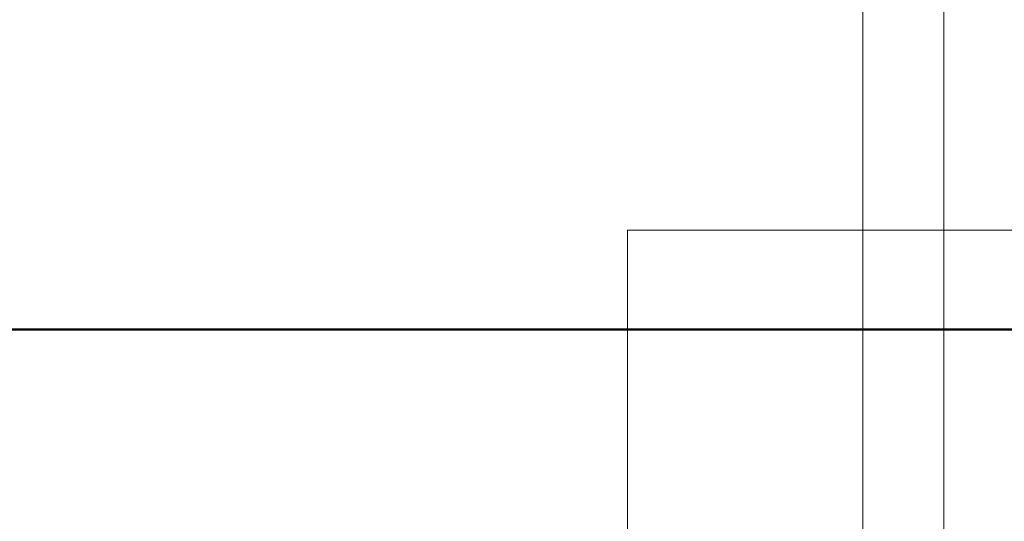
# Model space of a CAD drawing. Extents: x -297 to 573, y -46 to 548.
# Tile 103 of 188: x 65.62 to 76.45, y 318.9 to 324.42. Entities that reach past the tile are written whole.
import ezdxf

# ---------------------------------------------------------------- set-up
doc = ezdxf.new("R2010")
doc.units = 0
doc.layers.get('0').update_dxf_attribs({"lineweight": 35})
doc.layers.add('5_EG-HLSE', color=7, linetype='Continuous', lineweight=25)
for name, color, linetype, lineweight, true_color in [('H_Ruecklauf_Beschriftung', 5, 'Continuous', 18, 0x0000ff), ('H_Vorlauf_Beschriftung', 1, 'Continuous', 18, 0xff0000), ('X_Geometrie-A07ALD4P1N', 3, 'Continuous', 50, 0x00ff00)]:
    doc.layers.add(name, color=color, linetype=linetype, lineweight=lineweight, true_color=true_color)

# ---------------------------------------------------------------- blocks, each defined once
blk = doc.blocks.new('Referenz-A07ALD4Q1N', base_point=(-101.907, -12.836))
at = {"layer": '5_EG-HLSE', "color": 0, "lineweight": 13}
for p, q in [((72.306, 322.1), (120.846, 322.1)), ((72.306, 312.18), (72.306, 322.1))]:
    blk.add_line(p, q, dxfattribs=at)
at = {"layer": 'X_Geometrie-A07ALD4P1N', "color": 0, "linetype": 'Continuous', "ltscale": 0.5}
blk.add_line((164.401, 321.008), (-69.384, 321.008), dxfattribs=at)
blk = doc.blocks.new('Bauteilbeschriftung-A07ALD7A1N', base_point=(39.041, 318.179))
at = {"color": 0, "linetype": 'ByBlock', "lineweight": -2, "ltscale": 0.18}
blk.add_line((74.895, 355.019), (74.895, 318.179), dxfattribs=at)
blk = doc.blocks.new('Bauteilbeschriftung-A07ALD7E1N', base_point=(75.786, 316.17))
at = {"color": 0, "linetype": 'ByBlock', "lineweight": -2, "ltscale": 0.18}
blk.add_line((75.786, 335.019), (75.786, 316.17), dxfattribs=at)

msp = doc.modelspace()

# ---------------------------------------------------------------- block references
at = {"color": 251, "lineweight": 25, "ltscale": 0.25, "true_color": 0x585858}
msp.add_blockref('Referenz-A07ALD4Q1N', (-101.907, -12.836), dxfattribs=at)
at = {"layer": 'H_Ruecklauf_Beschriftung', "ltscale": 0.18}
msp.add_blockref('Bauteilbeschriftung-A07ALD7E1N', (75.786, 316.17), dxfattribs=at)
at = {"layer": 'H_Vorlauf_Beschriftung', "ltscale": 0.18}
msp.add_blockref('Bauteilbeschriftung-A07ALD7A1N', (39.041, 318.179), dxfattribs=at)

doc.saveas('drawing.dxf')
